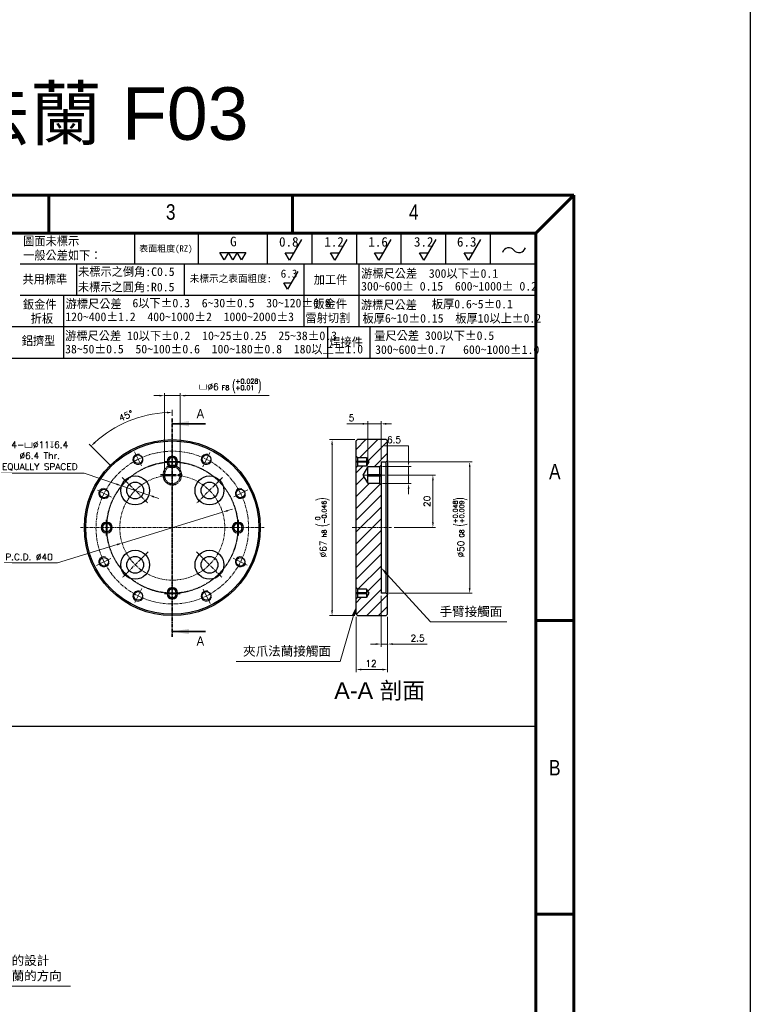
# Model space of a CAD drawing. Header units: inches. Extents: x 0 to 5655, y -2263 to 1330.
# Tile 70 of 231: x 4275 to 4553, y -1941 to -1566. Entities that reach past the tile are written whole.
import ezdxf
from ezdxf.enums import TextEntityAlignment as Align

# ---------------------------------------------------------------- set-up
doc = ezdxf.new("R2010")
doc.units = ezdxf.units.IN
doc.header["$MEASUREMENT"] = 0
for name, pattern in [('AM_ISO08W050x2', [9, 6, -0.75, 1.5, -0.75]), ('CENTER', [2, 1.25, -0.25, 0.25, -0.25]), ('HIDDEN', [0.375, 0.25, -0.125]), ('SLD-實線', [0])]:
    doc.linetypes.add(name, pattern=pattern)
doc.layers.add('AM_5', color=3, linetype='Continuous', lineweight=15)
doc.layers.add('AM_7', color=4, linetype='CENTER', lineweight=15)
doc.layers.add('BORDER', color=7, linetype='Continuous')
doc.layers.add('圖框', color=7, linetype='SLD-實線')
doc.styles.add('SEACAD_arial_ttf', font='arial.ttf', dxfattribs={"height": 0.2})
doc.styles.add('SLDTEXTSTYLE0', font='GOTHIC.TTF', dxfattribs={"width": 0.913})
doc.styles.get("Standard").update_dxf_attribs({"font": 'arial.ttf'})
doc.styles.add('尺寸標註', font='romans.shx', dxfattribs={"bigfont": 'CHINESET.SHX'})
doc.styles.add('標題欄', font='txt')
doc.dimstyles.new('複本 CNS2-1$0', dxfattribs={"dimtxt": 2.5, "dimasz": 2, "dimexe": 1, "dimexo": 1, "dimgap": 1, "dimtad": 1, "dimtoh": 1, "dimdsep": 46, "dimtxsty": '尺寸標註', "dimcen": 0, "dimclrd": 2, "dimclre": 2, "dimclrt": 3, "dimadec": 0, "dimazin": 2, "dimtp": 0.1, "dimtm": 0.1, "dimtfac": 0.71, "dimtmove": 0, "dimatfit": 0, "dimfxl": 0, "dimlwd": 13, "dimlwe": 13, "dimarcsym": 0})
doc.dimstyles.new('複本 CNS2-1$2', dxfattribs={"dimtxt": 2.5, "dimasz": 2, "dimexe": 1, "dimexo": 1, "dimgap": 1, "dimtad": 1, "dimtoh": 1, "dimdsep": 46, "dimtxsty": '尺寸標註', "dimcen": 0, "dimclrd": 2, "dimclre": 2, "dimclrt": 3, "dimadec": 0, "dimazin": 2, "dimtp": 0.1, "dimtm": 0.1, "dimtfac": 0.71, "dimtmove": 0, "dimatfit": 0, "dimfxl": 0, "dimlwd": 13, "dimlwe": 13, "dimarcsym": 0})
doc.dimstyles.new('複本 CNS2-1$3', dxfattribs={"dimtxt": 2.5, "dimasz": 2, "dimexe": 1, "dimexo": 1, "dimgap": 1, "dimtad": 1, "dimtoh": 1, "dimdsep": 46, "dimtxsty": '尺寸標註', "dimcen": 0, "dimclrd": 2, "dimclre": 2, "dimclrt": 3, "dimadec": 0, "dimazin": 2, "dimtp": 0.1, "dimtm": 0.1, "dimtfac": 0.71, "dimtmove": 0, "dimatfit": 0, "dimfxl": 0, "dimlwd": 13, "dimlwe": 13, "dimarcsym": 0})

# ---------------------------------------------------------------- blocks, each defined once
blk = doc.blocks.new('A4橫')
at = {"layer": 'BORDER', "color": 123, "linetype": 'Continuous', "lineweight": 60, "ltscale": 25.4}
for p, q in [((4924.32, 1453.75), (4731.53, 1453.75)), ((4824.32, 1453.75), (4824.32, 1446.54)), ((4870.72, 1453.75), (4870.72, 1446.54)), ((4924.32, 1453.75), (4917.11, 1446.54)), ((4924.32, 1170.89), (4924.32, 1453.75)), ((4917.11, 1446.54), (4731.53, 1446.54)), ((4917.11, 1446.54), (4917.11, 1170.89)), ((4924.32, 1372.83), (4917.11, 1372.83)), ((4924.32, 1316.96), (4917.11, 1316.96))]:
    blk.add_line(p, q, dxfattribs=at)
at = {"layer": 'BORDER', "color": 60, "linetype": 'Continuous', "ltscale": 25.4}
for p, q in [((4840.67, 1446.54), (4840.67, 1440.65)), ((4852.8, 1446.54), (4852.8, 1440.65)), ((4865.9, 1446.54), (4865.9, 1440.65)), ((4865.9, 1446.54), (4865.9, 1440.65)), ((4874.4, 1446.54), (4874.4, 1440.65)), ((4882.9, 1446.54), (4882.9, 1440.65)), ((4891.4, 1446.54), (4891.4, 1440.65)), ((4899.9, 1446.54), (4899.9, 1440.65)), ((4908.4, 1446.54), (4908.4, 1440.65)), ((4917.11, 1440.65), (4818.86, 1440.65)), ((4829.59, 1440.65), (4829.59, 1434.67)), ((4850.09, 1440.65), (4850.09, 1434.67)), ((4872.93, 1440.65), (4872.93, 1434.67)), ((4883.39, 1440.65), (4883.39, 1434.67)), ((4917.11, 1434.67), (4818.86, 1434.67)), ((4827.11, 1434.69), (4827.11, 1422.7)), ((4872.93, 1434.67), (4872.93, 1428.69)), ((4883.39, 1434.67), (4883.39, 1428.69)), ((4917.11, 1428.69), (4731.53, 1428.69)), ((4877.44, 1428.69), (4877.44, 1422.7)), ((4885.49, 1428.69), (4885.49, 1422.7)), ((4917.11, 1422.7), (4731.53, 1422.7))]:
    blk.add_line(p, q, dxfattribs=at)
at = {"layer": 'BORDER', "color": 2, "linetype": 'Continuous', "ltscale": 25.4}
for p, q in [((4872.47, 1445.36), (4870.18, 1441.39)), ((4881.09, 1445.36), (4878.8, 1441.39)), ((4889.47, 1445.36), (4887.18, 1441.39)), ((4898.02, 1445.36), (4895.73, 1441.39)), ((4906.52, 1445.36), (4904.23, 1441.39)), ((4857.76, 1441.45), (4856.93, 1442.88)), ((4856.93, 1442.88), (4858.58, 1442.88)), ((4858.58, 1442.88), (4857.76, 1441.45)), ((4859.4, 1441.45), (4858.58, 1442.88)), ((4858.58, 1442.88), (4860.23, 1442.88)), ((4860.23, 1442.88), (4859.4, 1441.45)), ((4861.05, 1441.45), (4860.23, 1442.88)), ((4860.23, 1442.88), (4861.88, 1442.88)), ((4861.88, 1442.88), (4861.05, 1441.45)), ((4870.18, 1441.39), (4869.35, 1442.82)), ((4869.35, 1442.82), (4871, 1442.82)), ((4878.8, 1441.39), (4877.97, 1442.82)), ((4877.97, 1442.82), (4879.62, 1442.82)), ((4887.18, 1441.39), (4886.35, 1442.82)), ((4886.35, 1442.82), (4888, 1442.82)), ((4895.73, 1441.39), (4894.9, 1442.82)), ((4894.9, 1442.82), (4896.55, 1442.82)), ((4904.23, 1441.39), (4903.41, 1442.82)), ((4903.41, 1442.82), (4905.06, 1442.82)), ((4871.77, 1439.25), (4869.82, 1435.87)), ((4869.82, 1435.87), (4869.12, 1437.09)), ((4869.12, 1437.09), (4870.52, 1437.09))]:
    blk.add_line(p, q, dxfattribs=at)
for centre, start, end in [((4911.95, 1442.49), 39.8056, 162.5792), ((4913.89, 1444.1), 219.8056, 342.5792)]:
    blk.add_arc(centre, 1.26, start, end, dxfattribs=at)
at = {"layer": 'BORDER', "color": 60, "linetype": 'Continuous', "ltscale": 25.4, "style": 'SEACAD_arial_ttf', "width": 0.8}
for s, p in [('3', (4846.64, 1452.04)), ('4', (4892.93, 1452.04)), ('A', (4919.6, 1402.64)), ('B', (4919.6, 1346.29))]:
    blk.add_text(s, height=2.94, dxfattribs=at).set_placement(p, align=Align.TOP_LEFT)
at = {"layer": '圖框', "style": '標題欄'}
for s, height, p in [('圖面未標示', 1.641, (4819.45, 1445.85)), ('G', 1.82, (4858.86, 1445.86)), ('0.8', 1.824, (4868.18, 1445.8)), ('1.2', 1.824, (4876.8, 1445.8)), ('1.6', 1.824, (4885.18, 1445.8)), ('3.2', 1.824, (4893.87, 1445.8)), ('6.3', 1.824, (4902.06, 1445.8)), ('一般公差如下：', 1.641, (4819.45, 1443.14)), ('表面粗度(RZ)', 1.221, (4841.55, 1444.22)), ('未標示之倒角:C0.5', 1.6413, (4829.91, 1440.03)), ('6.3', 1.553, (4868.49, 1439.61)), ('游標尺公差  300以下%%P0.1', 1.6413, (4883.81, 1439.69)), ('共用標準', 1.641, (4819.33, 1438.58)), ('未標示之圓角:R0.5', 1.6413, (4829.88, 1437.1)), ('未標示之表面粗度:', 1.36, (4851.17, 1438.57)), ('加工件', 1.641, (4874.79, 1438.51)), ('300~600%%P 0.15  600~1000%%P 0.2', 1.6413, (4883.81, 1437.26)), ('鈑金件', 1.641, (4819.41, 1433.79)), ('游標尺公差', 1.641, (4827.54, 1433.9)), ('6以下%%P0.3  6~30%%P0.5  30~120%%P0.8', 1.6413, (4840.26, 1434.06)), ('鈑金件', 1.641, (4874.74, 1433.9)), ('游標尺公差', 1.641, (4883.77, 1433.71)), ('板厚0.6~5%%P0.1', 1.6413, (4897.28, 1433.87)), ('折板', 1.641, (4820.88, 1431.11)), ('120~400%%P1.2  400~1000%%P2  1000~2000%%P3', 1.6413, (4827.48, 1431.44)), ('雷射切割', 1.641, (4873.21, 1431.22)), ('板厚6~10%%P0.15  板厚10以上%%P0.2', 1.6413, (4884.08, 1431.15)), ('游標尺公差 10以下%%P0.2  10~25%%P0.25  25~38%%P0.3', 1.6413, (4827.44, 1427.83)), ('量尺公差 300以下%%P0.5  ', 1.6413, (4886.31, 1427.86)), ('鋁擠型', 1.641, (4819.18, 1426.88)), ('焊接件', 1.641, (4877.74, 1426.61)), ('38~50%%P0.5  50~100%%P0.6  100~180%%P0.8  180以上%%P1.0', 1.6413, (4827.44, 1425.3)), ('300~600%%P0.7   600~1000%%P1.0', 1.6413, (4886.48, 1425.2))]:
    blk.add_text(s, height=height, dxfattribs=at).set_placement(p, align=Align.TOP_LEFT)
blk = doc.blocks.new('*D654')
at = {"layer": 'AM_5', "color": 2, "lineweight": 13}
for p, q in [((4402.44, -1725.97), (4392.79, -1725.97)), ((4393.79, -1727.97), (4393.79, -1790.97)), ((4402.44, -1792.97), (4392.79, -1792.97))]:
    blk.add_line(p, q, dxfattribs=at)
at = {"layer": 'AM_5', "color": 2}
for points in [[(4393.46, -1727.97), (4394.13, -1727.97), (4393.79, -1725.97)], [(4393.46, -1790.97), (4394.13, -1790.97), (4393.79, -1792.97)]]:
    blk.add_solid(points, dxfattribs=at)
at = {"layer": 'Defpoints', "color": 0}
for p in [(4403.44, -1725.97), (4393.79, -1792.97), (4403.44, -1792.97)]:
    blk.add_point(p, dxfattribs=at)
at = {"layer": 'AM_5', "color": 3, "insert": (4390.13, -1759.47), "char_height": 2.5, "attachment_point": 5, "rotation": 90, "style": '尺寸標註'}
blk.add_mtext('%%C67{}{\\H0.7x;\\C3; h8 {\\H2x;\\W0.5;(}\\S 0^ -0.046;{\\H2x;\\W0.5;)}}', dxfattribs=at)
blk = doc.blocks.new('*D655')
at = {"layer": 'AM_5', "color": 2, "lineweight": 13}
for p, q in [((4414.94, -1739.47), (4433.2, -1739.47)), ((4432.2, -1741.47), (4432.2, -1757.47)), ((4417.44, -1759.47), (4433.2, -1759.47))]:
    blk.add_line(p, q, dxfattribs=at)
at = {"layer": 'AM_5', "color": 2}
for points in [[(4431.87, -1741.47), (4432.53, -1741.47), (4432.2, -1739.47)], [(4431.87, -1757.47), (4432.53, -1757.47), (4432.2, -1759.47)]]:
    blk.add_solid(points, dxfattribs=at)
at = {"layer": 'Defpoints', "color": 0}
for p in [(4413.94, -1739.47), (4416.44, -1759.47), (4432.2, -1759.47)]:
    blk.add_point(p, dxfattribs=at)
at = {"layer": 'AM_5', "color": 3, "insert": (4429.95, -1749.47), "char_height": 2.5, "attachment_point": 5, "rotation": 90, "style": '尺寸標註'}
blk.add_mtext('20', dxfattribs=at)
blk = doc.blocks.new('*D656')
at = {"layer": 'AM_5', "color": 2, "lineweight": 13}
for p, q in [((4413.82, -1728.29), (4422.94, -1728.29)), ((4422.94, -1728.29), (4422.94, -1732.22)), ((4422.94, -1734.22), (4422.94, -1732.22)), ((4412.94, -1736.22), (4423.94, -1736.22)), ((4422.94, -1736.22), (4422.94, -1742.72)), ((4412.94, -1742.72), (4423.94, -1742.72)), ((4422.94, -1744.72), (4422.94, -1746.72))]:
    blk.add_line(p, q, dxfattribs=at)
at = {"layer": 'AM_5', "color": 2}
for points in [[(4422.61, -1734.22), (4423.27, -1734.22), (4422.94, -1736.22)], [(4422.61, -1744.72), (4423.27, -1744.72), (4422.94, -1742.72)]]:
    blk.add_solid(points, dxfattribs=at)
at = {"layer": 'Defpoints', "color": 0}
for p in [(4411.94, -1736.22), (4411.94, -1742.72), (4422.94, -1742.72)]:
    blk.add_point(p, dxfattribs=at)
at = {"layer": 'AM_5', "color": 3, "insert": (4417.38, -1726.04), "char_height": 2.5, "attachment_point": 5, "style": '尺寸標註'}
blk.add_mtext('6.5', dxfattribs=at)
blk = doc.blocks.new('*D657')
at = {"layer": 'AM_5', "color": 2, "lineweight": 13}
for p, q in [((4415.44, -1734.47), (4447.2, -1734.47)), ((4446.2, -1736.47), (4446.2, -1782.47)), ((4415.44, -1784.47), (4447.2, -1784.47))]:
    blk.add_line(p, q, dxfattribs=at)
at = {"layer": 'AM_5', "color": 2}
for points in [[(4445.87, -1736.47), (4446.54, -1736.47), (4446.2, -1734.47)], [(4445.87, -1782.47), (4446.54, -1782.47), (4446.2, -1784.47)]]:
    blk.add_solid(points, dxfattribs=at)
at = {"layer": 'Defpoints', "color": 0}
for p in [(4414.44, -1734.47), (4414.44, -1784.47), (4446.2, -1784.47)]:
    blk.add_point(p, dxfattribs=at)
at = {"layer": 'AM_5', "color": 3, "insert": (4442.54, -1759.47), "char_height": 2.5, "attachment_point": 5, "rotation": 90, "style": '尺寸標註'}
blk.add_mtext('%%C50{}{\\H0.7x;\\C3; G8 {\\H2x;\\W0.5;(}\\S+0.048^ +0.009;{\\H2x;\\W0.5;)}}', dxfattribs=at)
blk = doc.blocks.new('*D658')
at = {"layer": 'AM_5', "color": 2, "lineweight": 13}
for p, q in [((4407.44, -1735.22), (4407.44, -1718.97)), ((4412.44, -1733.47), (4412.44, -1718.97)), ((4399.37, -1719.97), (4407.44, -1719.97)), ((4405.44, -1719.97), (4403.44, -1719.97)), ((4407.44, -1719.97), (4412.44, -1719.97)), ((4407.44, -1719.97), (4412.44, -1719.97)), ((4414.44, -1719.97), (4416.44, -1719.97))]:
    blk.add_line(p, q, dxfattribs=at)
at = {"layer": 'AM_5', "color": 2}
for points in [[(4405.44, -1719.64), (4405.44, -1720.31), (4407.44, -1719.97)], [(4414.44, -1719.64), (4414.44, -1720.31), (4412.44, -1719.97)]]:
    blk.add_solid(points, dxfattribs=at)
at = {"layer": 'Defpoints', "color": 0}
for p in [(4412.44, -1719.97), (4412.44, -1734.47), (4407.44, -1736.22)]:
    blk.add_point(p, dxfattribs=at)
at = {"layer": 'AM_5', "color": 3, "insert": (4401.21, -1717.72), "char_height": 2.5, "attachment_point": 5, "style": '尺寸標註'}
blk.add_mtext('5', dxfattribs=at)
blk = doc.blocks.new('*D659')
at = {"layer": 'AM_5', "color": 2, "lineweight": 13}
for p, q in [((4412.44, -1785.47), (4412.44, -1804.78)), ((4414.94, -1793.47), (4414.94, -1804.78)), ((4410.44, -1803.78), (4408.44, -1803.78)), ((4412.44, -1803.78), (4414.94, -1803.78)), ((4416.94, -1803.78), (4429.99, -1803.78))]:
    blk.add_line(p, q, dxfattribs=at)
at = {"layer": 'AM_5', "color": 2}
for points in [[(4410.44, -1803.45), (4410.44, -1804.12), (4412.44, -1803.78)], [(4416.94, -1803.45), (4416.94, -1804.12), (4414.94, -1803.78)]]:
    blk.add_solid(points, dxfattribs=at)
at = {"layer": 'Defpoints', "color": 0}
for p in [(4412.44, -1784.47), (4414.94, -1792.47), (4414.94, -1803.78)]:
    blk.add_point(p, dxfattribs=at)
at = {"layer": 'AM_5', "color": 3, "insert": (4426.37, -1801.53), "char_height": 2.5, "attachment_point": 5, "style": '尺寸標註'}
blk.add_mtext('2.5', dxfattribs=at)
blk = doc.blocks.new('*D660')
at = {"layer": 'AM_5', "color": 2, "lineweight": 13}
for p, q in [((4402.94, -1793.47), (4402.94, -1814.48)), ((4414.94, -1793.47), (4414.94, -1814.48)), ((4404.94, -1813.48), (4412.94, -1813.48))]:
    blk.add_line(p, q, dxfattribs=at)
at = {"layer": 'AM_5', "color": 2}
for points in [[(4404.94, -1813.15), (4404.94, -1813.82), (4402.94, -1813.48)], [(4412.94, -1813.15), (4412.94, -1813.82), (4414.94, -1813.48)]]:
    blk.add_solid(points, dxfattribs=at)
at = {"layer": 'Defpoints', "color": 0}
for p in [(4402.94, -1792.47), (4414.94, -1792.47), (4414.94, -1813.48)]:
    blk.add_point(p, dxfattribs=at)
at = {"layer": 'AM_5', "color": 3, "insert": (4408.62, -1811.23), "char_height": 2.5, "attachment_point": 5, "style": '尺寸標註'}
blk.add_mtext('12', dxfattribs=at)
blk = doc.blocks.new('*S640')
at = {"layer": 'AM_5', "color": 7}
for p, q in [((10398.45, -1696.65), (10382.02, -1678.59)), ((10427.61, -1696.65), (10398.45, -1696.65))]:
    blk.add_line(p, q, dxfattribs=at)
at = {"layer": 'AM_5', "color": 7, "linetype": 'Continuous'}
blk.add_trace([(10382.45, -1678.19), (10381.58, -1678.98), (10379.66, -1676)], dxfattribs=at)
at = {"layer": 'AM_5', "color": 2, "insert": (10401.95, -1694.9), "char_height": 3.5, "attachment_point": 7}
blk.add_mtext('{\\fPMingLiU|b0|i0|c136|p18;手臂接觸面}', dxfattribs=at)
blk = doc.blocks.new('*S641')
at = {"layer": 'AM_5', "color": 7}
for p, q in [((10364.05, -1711.66), (10369.17, -1694.2)), ((10324.51, -1711.66), (10364.05, -1711.66))]:
    blk.add_line(p, q, dxfattribs=at)
at = {"layer": 'AM_5', "color": 7, "linetype": 'Continuous'}
blk.add_trace([(10369.73, -1694.37), (10368.62, -1694.04), (10370.16, -1690.84)], dxfattribs=at)
at = {"layer": 'AM_5', "color": 2, "insert": (10360.55, -1709.91), "char_height": 3.5, "attachment_point": 9}
blk.add_mtext('{\\fPMingLiU|b0|i0|c136|p18;夾爪法蘭接觸面}', dxfattribs=at)
blk = doc.blocks.new('*D661')
at = {"layer": 'AM_5', "color": 2, "lineweight": 13}
for p, q in [((4332.94, -1716.93), (4332.94, -1714.65)), ((4309.61, -1736.14), (4301.25, -1727.78))]:
    blk.add_line(p, q, dxfattribs=at)
blk.add_arc((4332.94, -1759.47), 43.83, 92.6149, 132.3851, dxfattribs=at)
at = {"layer": 'AM_5', "color": 2}
for points in [[(4330.94, -1715.36), (4330.95, -1716.03), (4332.94, -1715.65)], [(4303.63, -1727.34), (4303.17, -1726.86), (4301.95, -1728.48)]]:
    blk.add_solid(points, dxfattribs=at)
at = {"layer": 'Defpoints', "color": 0}
for p in [(4321.6, -1717.14), (4332.94, -1717.93), (4310.32, -1736.85), (4313.85, -1740.38), (4332.94, -1801.01)]:
    blk.add_point(p, dxfattribs=at)
at = {"layer": 'AM_5', "color": 3, "insert": (4315.31, -1716.9), "char_height": 2.5, "attachment_point": 5, "rotation": 22.5, "style": '尺寸標註'}
blk.add_mtext('45°', dxfattribs=at)
blk = doc.blocks.new('*D662')
at = {"layer": 'AM_5', "color": 2, "lineweight": 13}
for p, q in [((4329.94, -1738.22), (4329.94, -1708.25)), ((4335.94, -1738.22), (4335.94, -1708.25)), ((4327.94, -1709.25), (4325.94, -1709.25)), ((4329.94, -1709.25), (4335.94, -1709.25)), ((4337.94, -1709.25), (4369.83, -1709.25))]:
    blk.add_line(p, q, dxfattribs=at)
at = {"layer": 'AM_5', "color": 2}
for points in [[(4327.94, -1708.92), (4327.94, -1709.59), (4329.94, -1709.25)], [(4337.94, -1708.92), (4337.94, -1709.59), (4335.94, -1709.25)]]:
    blk.add_solid(points, dxfattribs=at)
at = {"layer": 'Defpoints', "color": 0}
for p in [(4335.94, -1709.25), (4329.94, -1739.22), (4335.94, -1739.22)]:
    blk.add_point(p, dxfattribs=at)
at = {"layer": 'AM_5', "color": 3, "insert": (4354.89, -1705.59), "char_height": 2.5, "attachment_point": 5, "style": '尺寸標註'}
blk.add_mtext('{\\Famgdt|c136;v}%%C6{}{\\H0.7x;\\C3; F8 {\\H2x;\\W0.5;(}\\S+0.028^ +0.01;{\\H2x;\\W0.5;)}}', dxfattribs=at)
blk = doc.blocks.new('*D668')
at = {"layer": 'AM_5', "color": 2, "lineweight": 13}
for p, q in [((4353.97, -1753.01), (4355.89, -1752.42)), ((4352.06, -1753.6), (4313.83, -1765.35)), ((4311.92, -1765.94), (4289.26, -1772.9)), ((4289.26, -1772.9), (4268.49, -1772.9))]:
    blk.add_line(p, q, dxfattribs=at)
at = {"layer": 'AM_5', "color": 2}
for points in [[(4353.88, -1752.69), (4354.07, -1753.33), (4352.06, -1753.6)], [(4311.82, -1765.62), (4312.01, -1766.26), (4313.83, -1765.35)]]:
    blk.add_solid(points, dxfattribs=at)
at = {"layer": 'Defpoints', "color": 0}
for p in [(4352.06, -1753.6), (4313.83, -1765.35)]:
    blk.add_point(p, dxfattribs=at)
at = {"layer": 'AM_5', "color": 3, "insert": (4278.38, -1770.65), "char_height": 2.5, "attachment_point": 5, "style": '尺寸標註'}
blk.add_mtext('P.C.D. ∅40', dxfattribs=at)
blk = doc.blocks.new('*D669')
at = {"layer": 'AM_5', "color": 2, "lineweight": 13}
for p, q in [((4299.36, -1738.77), (4266.57, -1738.77)), ((4311.7, -1742.93), (4299.36, -1738.77)), ((4324.01, -1747.09), (4313.59, -1743.57)), ((4325.91, -1747.73), (4327.8, -1748.37))]:
    blk.add_line(p, q, dxfattribs=at)
at = {"layer": 'AM_5', "color": 2}
for points in [[(4311.8, -1742.62), (4311.59, -1743.25), (4313.59, -1743.57)], [(4326.01, -1747.42), (4325.8, -1748.05), (4324.01, -1747.09)]]:
    blk.add_solid(points, dxfattribs=at)
at = {"layer": 'Defpoints', "color": 0}
for p in [(4313.59, -1743.57), (4324.01, -1747.09)]:
    blk.add_point(p, dxfattribs=at)
at = {"layer": 'AM_5', "color": 3, "insert": (4282.46, -1732.23), "char_height": 2.5, "attachment_point": 5, "style": '尺寸標註'}
blk.add_mtext('4-{\\Famgdt|c136;v}∅11{\\Famgdt|c136;x}6.4\\P∅6.4 Thr.\\PEQUALLY SPACED', dxfattribs=at)
blk = doc.blocks.new('*S635')
at = {"layer": 'AM_5', "color": 7}
for p, q in [((10207.85, -1815.7), (10190.23, -1794.04)), ((10257.58, -1815.7), (10207.85, -1815.7))]:
    blk.add_line(p, q, dxfattribs=at)
at = {"layer": 'AM_5', "color": 7, "linetype": 'Continuous'}
blk.add_trace([(10190.69, -1793.67), (10189.78, -1794.41), (10188.03, -1791.32)], dxfattribs=at)
at = {"layer": 'AM_5', "color": 2, "insert": (10211.35, -1813.95), "char_height": 3.5, "attachment_point": 7}
blk.add_mtext('{\\fPMingLiU|b0|i0|c136|p18;可對應手臂的設計\\P調整轉接法蘭的方向}', dxfattribs=at)

msp = doc.modelspace()

# ---------------------------------------------------------------- hatches: boundary and pattern name
at = {"linetype": 'Continuous', "lineweight": 18}
h = msp.add_hatch(dxfattribs=at)
h.set_pattern_fill('ANSI31', color=3, style=0)
h.set_pattern_definition([(45, (1072.5276, -2886.8967), (-2.245064, 2.245064), [])])
h.paths.add_polyline_path([(4412.445, -1743.224), (4411.945, -1742.724), (4407.445, -1742.724), (4407.445, -1742.474), (4405.642, -1739.474), (4407.445, -1736.474), (4407.445, -1736.224), (4411.945, -1736.224), (4412.445, -1735.724), (4412.445, -1734.474), (4414.445, -1734.474), (4414.945, -1733.974), (4414.945, -1726.474), (4414.445, -1725.974), (4403.445, -1725.974), (4402.945, -1726.474), (4402.945, -1732.324), (4403.445, -1732.824), (4406.945, -1732.824), (4406.945, -1732.974), (4407.846, -1734.474), (4406.945, -1735.974), (4406.945, -1736.124), (4403.445, -1736.124), (4402.945, -1736.624), (4402.945, -1782.324), (4403.445, -1782.824), (4406.945, -1782.824), (4406.945, -1782.974), (4407.846, -1784.474), (4406.945, -1785.974), (4406.945, -1786.124), (4403.445, -1786.124), (4402.945, -1786.624), (4402.945, -1792.474), (4403.445, -1792.974), (4414.445, -1792.974), (4414.945, -1792.474), (4414.945, -1784.974), (4414.445, -1784.474), (4412.445, -1784.474)], flags=0)

# ---------------------------------------------------------------- linework, layer by layer
at = {"color": 7, "linetype": 'CENTER', "lineweight": 35}
msp.add_line((4332.945, -1717.934), (4332.945, -1801.014), dxfattribs=at)
at = {"color": 7, "linetype": 'Continuous', "lineweight": 35}
for p, q in [((4345.645, -1719.934), (4332.945, -1719.934)), ((4345.645, -1799.014), (4332.945, -1799.014))]:
    msp.add_line(p, q, dxfattribs=at)
at = {"color": 7, "linetype": 'Continuous', "lineweight": 25}
for p, q in [((4402.945, -1726.474), (4403.445, -1725.974)), ((4402.945, -1732.324), (4402.945, -1726.474)), ((4414.445, -1725.974), (4403.445, -1725.974)), ((4414.445, -1725.974), (4414.945, -1726.474)), ((4414.945, -1733.974), (4414.945, -1726.474)), ((4330.945, -1734.624), (4330.945, -1734.324)), ((4331.445, -1734.324), (4330.945, -1734.324)), ((4331.445, -1734.624), (4330.945, -1734.624)), ((4331.445, -1734.324), (4331.445, -1734.624)), ((4334.945, -1734.324), (4334.445, -1734.324)), ((4334.445, -1734.624), (4334.445, -1734.324)), ((4334.945, -1734.624), (4334.445, -1734.624)), ((4334.945, -1734.324), (4334.945, -1734.624)), ((4403.445, -1732.824), (4402.945, -1732.324)), ((4402.945, -1734.324), (4402.945, -1732.324)), ((4403.445, -1734.324), (4402.945, -1734.324)), ((4402.945, -1734.624), (4402.945, -1734.324)), ((4403.445, -1734.624), (4402.945, -1734.624)), ((4402.945, -1736.624), (4402.945, -1734.624)), ((4403.445, -1732.824), (4406.945, -1732.824)), ((4403.445, -1732.824), (4403.445, -1734.324)), ((4406.945, -1734.324), (4403.445, -1734.324)), ((4403.445, -1734.324), (4403.445, -1734.624)), ((4403.445, -1734.624), (4403.445, -1736.124)), ((4406.945, -1734.624), (4403.445, -1734.624)), ((4406.945, -1732.974), (4406.945, -1732.824)), ((4406.945, -1732.974), (4407.846, -1734.474)), ((4406.945, -1732.974), (4406.945, -1734.474)), ((4407.846, -1734.474), (4406.945, -1735.974)), ((4406.945, -1734.474), (4406.945, -1735.974)), ((4412.445, -1734.474), (4414.445, -1734.474)), ((4412.445, -1734.474), (4412.445, -1735.724)), ((4414.945, -1733.974), (4414.445, -1734.474)), ((4414.445, -1784.474), (4414.445, -1734.474)), ((4414.945, -1733.974), (4414.945, -1784.974)), ((4402.945, -1736.624), (4403.445, -1736.124)), ((4402.945, -1782.324), (4402.945, -1736.624)), ((4406.945, -1736.124), (4403.445, -1736.124)), ((4405.642, -1739.474), (4407.445, -1736.474)), ((4406.945, -1736.124), (4406.945, -1735.974)), ((4407.445, -1736.224), (4411.945, -1736.224)), ((4407.445, -1736.224), (4407.445, -1736.474)), ((4407.445, -1739.474), (4407.445, -1736.474)), ((4412.445, -1735.724), (4411.945, -1736.224)), ((4411.945, -1739.224), (4411.945, -1736.224)), ((4412.445, -1735.724), (4412.445, -1739.224)), ((4407.445, -1742.474), (4405.642, -1739.474)), ((4407.445, -1739.224), (4411.945, -1739.224)), ((4407.445, -1742.474), (4407.445, -1739.474)), ((4407.445, -1739.724), (4411.945, -1739.724)), ((4411.945, -1739.224), (4412.445, -1739.224)), ((4411.945, -1739.724), (4411.945, -1739.224)), ((4411.945, -1739.724), (4412.445, -1739.724)), ((4411.945, -1742.724), (4411.945, -1739.724)), ((4412.445, -1739.224), (4412.445, -1739.724)), ((4412.445, -1739.724), (4412.445, -1743.224)), ((4407.445, -1742.474), (4407.445, -1742.724)), ((4411.945, -1742.724), (4407.445, -1742.724)), ((4411.945, -1742.724), (4412.445, -1743.224)), ((4412.445, -1743.224), (4412.445, -1784.474)), ((4307.795, -1757.474), (4308.095, -1757.474)), ((4307.795, -1757.974), (4307.795, -1757.474)), ((4308.095, -1757.974), (4307.795, -1757.974)), ((4307.795, -1761.474), (4307.795, -1760.974)), ((4307.795, -1760.974), (4308.095, -1760.974)), ((4308.095, -1757.974), (4308.095, -1757.474)), ((4308.095, -1761.474), (4308.095, -1760.974)), ((4357.795, -1757.474), (4357.795, -1757.974)), ((4357.795, -1757.474), (4358.095, -1757.474)), ((4358.095, -1757.974), (4357.795, -1757.974)), ((4357.795, -1760.974), (4357.795, -1761.474)), ((4357.795, -1760.974), (4358.095, -1760.974)), ((4358.095, -1757.474), (4358.095, -1757.974)), ((4358.095, -1760.974), (4358.095, -1761.474)), ((4308.095, -1761.474), (4307.795, -1761.474)), ((4358.095, -1761.474), (4357.795, -1761.474)), ((4403.445, -1782.824), (4402.945, -1782.324)), ((4402.945, -1784.324), (4402.945, -1782.324)), ((4403.445, -1782.824), (4406.945, -1782.824)), ((4403.445, -1782.824), (4403.445, -1784.324)), ((4406.945, -1782.974), (4406.945, -1782.824)), ((4406.945, -1782.974), (4407.846, -1784.474)), ((4406.945, -1782.974), (4406.945, -1784.474)), ((4330.945, -1784.624), (4330.945, -1784.324)), ((4331.445, -1784.324), (4330.945, -1784.324)), ((4331.445, -1784.624), (4330.945, -1784.624)), ((4331.445, -1784.324), (4331.445, -1784.624)), ((4334.945, -1784.324), (4334.445, -1784.324)), ((4334.445, -1784.624), (4334.445, -1784.324)), ((4334.945, -1784.624), (4334.445, -1784.624)), ((4334.945, -1784.324), (4334.945, -1784.624)), ((4403.445, -1784.324), (4402.945, -1784.324)), ((4402.945, -1784.624), (4402.945, -1784.324)), ((4403.445, -1784.624), (4402.945, -1784.624)), ((4402.945, -1786.624), (4402.945, -1784.624)), ((4402.945, -1786.624), (4403.445, -1786.124)), ((4402.945, -1792.474), (4402.945, -1786.624)), ((4406.945, -1784.324), (4403.445, -1784.324)), ((4403.445, -1784.324), (4403.445, -1784.624)), ((4403.445, -1784.624), (4403.445, -1786.124)), ((4406.945, -1784.624), (4403.445, -1784.624)), ((4406.945, -1786.124), (4403.445, -1786.124)), ((4407.846, -1784.474), (4406.945, -1785.974)), ((4406.945, -1784.474), (4406.945, -1785.974)), ((4406.945, -1786.124), (4406.945, -1785.974)), ((4414.445, -1784.474), (4412.445, -1784.474)), ((4414.445, -1784.474), (4414.945, -1784.974)), ((4414.945, -1792.474), (4414.945, -1784.974)), ((4403.445, -1792.974), (4402.945, -1792.474)), ((4403.445, -1792.974), (4414.445, -1792.974)), ((4414.945, -1792.474), (4414.445, -1792.974))]:
    msp.add_line(p, q, dxfattribs=at)
at = {"color": 7, "linetype": 'HIDDEN', "ltscale": 0.25}
for p, q in [((4329.445, -1739.724), (4329.445, -1739.224)), ((4329.445, -1739.224), (4329.945, -1739.224)), ((4329.445, -1739.724), (4329.945, -1739.724)), ((4329.945, -1739.224), (4329.945, -1739.724)), ((4335.945, -1739.724), (4335.945, -1739.224)), ((4335.945, -1739.224), (4336.445, -1739.224)), ((4335.945, -1739.724), (4336.445, -1739.724)), ((4336.445, -1739.224), (4336.445, -1739.724))]:
    msp.add_line(p, q, dxfattribs=at)
at = {"color": 7}
msp.add_line((4250.941, -1835.084), (4471.463, -1835.084), dxfattribs=at)
at = {"color": 4}
msp.add_lwpolyline([(4033.092, 513.153), (4553.092, 513.153), (4553.092, -2262.847), (4033.092, -2262.847)], close=True, dxfattribs=at)
at = {"color": 7, "linetype": 'Continuous', "lineweight": 25}
for centre, radius in [((4332.945, -1759.474), 33.5), ((4332.945, -1759.474), 33), ((4319.945, -1733.474), 1.65), ((4345.945, -1733.474), 1.65), ((4318.802, -1745.331), 5.5), ((4318.802, -1745.331), 3.2), ((4347.087, -1745.331), 5.5), ((4347.087, -1745.331), 3.2), ((4306.945, -1746.474), 1.65), ((4358.945, -1746.474), 1.65), ((4318.802, -1773.616), 5.5), ((4347.087, -1773.616), 5.5), ((4306.945, -1772.474), 1.65), ((4318.802, -1773.616), 3.2), ((4347.087, -1773.616), 3.2), ((4358.945, -1772.474), 1.65), ((4319.945, -1785.474), 1.65), ((4345.945, -1785.474), 1.65)]:
    msp.add_circle(centre, radius, dxfattribs=at)
at = {"color": 7, "linetype": 'HIDDEN', "ltscale": 0.25}
msp.add_circle((4332.945, -1759.474), 25, dxfattribs=at)
at = {"color": 3, "linetype": 'Continuous', "lineweight": 18}
for centre in [(4319.945, -1733.474), (4345.945, -1733.474), (4306.945, -1746.474), (4358.945, -1746.474), (4306.945, -1772.474), (4358.945, -1772.474), (4319.945, -1785.474), (4345.945, -1785.474)]:
    msp.add_arc(centre, 2, 75, 345, dxfattribs=at)
at = {"color": 7, "linetype": 'Continuous', "lineweight": 25}
for centre, radius, start, end in [((4332.945, -1734.324), 2, 0, 180), ((4332.945, -1734.624), 2, 180, 0), ((4332.945, -1734.324), 1.5, 0, 180), ((4332.945, -1734.624), 1.5, 180, 0), ((4307.795, -1759.474), 2, 90, 270), ((4307.795, -1759.474), 1.5, 90, 270), ((4308.095, -1759.474), 2, 270, 90), ((4308.095, -1759.474), 1.5, 270, 90), ((4357.795, -1759.474), 2, 90, 270), ((4357.795, -1759.474), 1.5, 90, 270), ((4358.095, -1759.474), 2, 270, 90), ((4358.095, -1759.474), 1.5, 270, 90), ((4332.945, -1784.324), 2, 0, 180), ((4332.945, -1784.324), 1.5, 0, 180), ((4332.945, -1784.624), 2, 180, 0), ((4332.945, -1784.624), 1.5, 180, 0)]:
    msp.add_arc(centre, radius, start, end, dxfattribs=at)
at = {"color": 7, "linetype": 'HIDDEN', "ltscale": 0.25}
for centre, radius, start, end in [((4332.945, -1739.224), 3.5, 0, 180), ((4332.945, -1739.224), 3, 0, 180), ((4332.945, -1739.724), 3.5, 180, 0), ((4332.945, -1739.724), 3, 180, 0)]:
    msp.add_arc(centre, radius, start, end, dxfattribs=at)
at = {"color": 7, "linetype": 'Continuous', "lineweight": 35}
for points in [[(4332.945, -1719.934), (4339.295, -1720.95), (4339.295, -1718.918)], [(4332.945, -1799.014), (4339.295, -1800.03), (4339.295, -1797.998)]]:
    msp.add_solid(points, dxfattribs=at)
at = {"layer": 'AM_7'}
for p, q in [((4332.945, -1759.474), (4332.945, -1724.474)), ((4313.853, -1740.382), (4323.752, -1750.281)), ((4352.036, -1740.382), (4342.137, -1750.281)), ((4332.945, -1759.474), (4297.945, -1759.474)), ((4332.945, -1759.474), (4367.945, -1759.474)), ((4332.945, -1759.474), (4332.945, -1794.474)), ((4401.445, -1759.474), (4416.445, -1759.474)), ((4323.752, -1768.666), (4313.853, -1778.565)), ((4342.137, -1768.666), (4352.036, -1778.565))]:
    msp.add_line(p, q, dxfattribs=at)
at = {"layer": 'AM_7', "linetype": 'AM_ISO08W050x2'}
for p, q in [((4318.536, -1730.656), (4321.353, -1736.291)), ((4344.536, -1736.291), (4347.353, -1730.656)), ((4329.945, -1734.324), (4335.945, -1734.324)), ((4329.945, -1734.624), (4335.945, -1734.624)), ((4328.445, -1739.224), (4337.445, -1739.224)), ((4328.445, -1739.724), (4337.445, -1739.724)), ((4405.945, -1739.474), (4413.945, -1739.474)), ((4309.762, -1747.882), (4304.127, -1745.065)), ((4361.762, -1745.065), (4356.127, -1747.882)), ((4307.795, -1762.474), (4307.795, -1756.474)), ((4308.095, -1762.474), (4308.095, -1756.474)), ((4357.795, -1756.474), (4357.795, -1762.474)), ((4358.095, -1756.474), (4358.095, -1762.474)), ((4304.127, -1773.882), (4309.762, -1771.065)), ((4356.127, -1771.065), (4361.762, -1773.882)), ((4321.353, -1782.656), (4318.536, -1788.291)), ((4347.353, -1788.291), (4344.536, -1782.656)), ((4335.945, -1784.324), (4329.945, -1784.324)), ((4335.945, -1784.624), (4329.945, -1784.624))]:
    msp.add_line(p, q, dxfattribs=at)
at = {"layer": 'AM_7'}
for radius in [29.069, 25, 20]:
    msp.add_circle((4332.945, -1759.474), radius, dxfattribs=at)

# ---------------------------------------------------------------- block references
at = {"xscale": 2, "yscale": 2, "zscale": 2}
msp.add_blockref('A4橫', (-5362.766, -4540.488), dxfattribs=at)
at = {"layer": 'AM_5', "color": 7}
for name, p in [('*S640', (-5967.216, -98.704)), ('*S641', (-5967.216, -98.704)), ('*S635', (-5963.472, -118.218))]:
    msp.add_blockref(name, p, dxfattribs=at)

# ---------------------------------------------------------------- texts
at = {"color": 7, "attachment_point": 5}
for s, width, heights, insert, char_height in [('{\\fPMingLiU|b0|i0|c136|p18;附法蘭} F03', 143.29647, [0], (4293.092, -1602.99), 20), ('A-A {\\fPMingLiU|b0|i0|c136|p18;剖面}', 41.3104, [12.778], (4411.916, -1821.822), 6.35)]:
    msp.add_mtext_dynamic_manual_height_columns(s, width=width, gutter_width=12.5, heights=heights, dxfattribs=dict(at, insert=insert, char_height=char_height))
at = {"color": 7, "linetype": 'Continuous', "char_height": 3.5, "attachment_point": 1, "style": 'SLDTEXTSTYLE0'}
for insert in [(4342.196, -1714.38), (4342.196, -1800.863)]:
    msp.add_mtext('A', dxfattribs=dict(at, insert=insert))

# ---------------------------------------------------------------- dimensions: what is measured, and where the dimension line sits
at = {"layer": 'AM_5'}
dim = msp.add_linear_dim(base=(4335.945, -1709.255), p1=(4329.945, -1739.224), p2=(4335.945, -1739.224), text='{\\Famgdt|c136;v}<>{}{\\H0.7x;\\C3; F8 {\\H2x;\\W0.5;(}\\S+0.028^ +0.01;{\\H2x;\\W0.5;)}}', dimstyle='複本 CNS2-1$0', override={"dimpost": '%%C<>', "dimtdec": 3}, dxfattribs=at)
dim.commit()
dim.dimension.update_dxf_attribs({"geometry": '*D662', "text_midpoint": (4354.885, -1705.588)})
dim = msp.add_angular_dim_2l(base=(4321.601, -1717.141), line1=((4310.317, -1736.846), (4313.853, -1740.382)), line2=((4332.945, -1717.934), (4332.945, -1801.014)), dimstyle='複本 CNS2-1$2', override={"dimscale": 1}, dxfattribs=at)
dim.commit()
dim.dimension.update_dxf_attribs({"geometry": '*D661', "text_midpoint": (4315.312, -1716.905)})
for base, p1, p2, override, picture, middle in [((4412.445, -1719.974), (4407.445, -1736.224), (4412.445, -1734.474), {"dimtmove": 1}, '*D658', (4401.207, -1719.706)), ((4414.945, -1803.784), (4412.445, -1784.474), (4414.945, -1792.474), {"dimscale": 1, "dimlfac": 1}, '*D659', (4426.373, -1803.784)), ((4414.945, -1813.482), (4402.945, -1792.474), (4414.945, -1792.474), {"dimscale": 1, "dimlfac": 1}, '*D660', (4408.621, -1813.482))]:
    dim = msp.add_linear_dim(base=base, p1=p1, p2=p2, dimstyle='複本 CNS2-1$0', override=override, dxfattribs=at)
    dim.commit()
    dim.dimension.update_dxf_attribs({"geometry": picture, "text_midpoint": middle, "dimtype": 160})
dim = msp.add_diameter_dim_2p(p1=(4324.013, -1747.091), p2=(4313.592, -1743.572), text='4-{\\Famgdt|c136;v}<>{\\Famgdt|c136;x}6.4^J%%C6.4 Thr.^JEQUALLY SPACED', dimstyle='複本 CNS2-1$3', dxfattribs=at)
dim.commit()
dim.dimension.update_dxf_attribs({"geometry": '*D669', "text_midpoint": (4282.465, -1738.765), "dimtype": 163})
for base, p1, p2, text, override, picture, middle in [((4393.795, -1792.974), (4403.445, -1725.974), (4403.445, -1792.974), '%%C<>{}{\\H0.7x;\\C3; h8 {\\H2x;\\W0.5;(}\\S 0^ -0.046;{\\H2x;\\W0.5;)}}', {"dimscale": 1, "dimlfac": 1, "dimtp": 0.1, "dimtm": 0.1, "dimtdec": 3, "dimtzin": 8}, '*D654', (4390.128, -1759.474)), ((4446.205, -1784.474), (4414.445, -1734.474), (4414.445, -1784.474), '%%C<>{}{\\H0.7x;\\C3; G8 {\\H2x;\\W0.5;(}\\S+0.048^ +0.009;{\\H2x;\\W0.5;)}}', {"dimscale": 1, "dimlfac": 1, "dimpost": '', "dimtp": 0.1, "dimtm": 0.1, "dimtdec": 3, "dimtzin": 8}, '*D657', (4442.538, -1759.474))]:
    dim = msp.add_linear_dim(base=base, p1=p1, p2=p2, angle=90, text=text, dimstyle='複本 CNS2-1$0', override=override, dxfattribs=at)
    dim.commit()
    dim.dimension.update_dxf_attribs({"geometry": picture, "text_midpoint": middle})
dim = msp.add_linear_dim(base=(4422.941, -1742.724), p1=(4411.945, -1736.224), p2=(4411.945, -1742.724), angle=90, dimstyle='複本 CNS2-1$0', override={"dimtmove": 1}, dxfattribs=at)
dim.commit()
dim.dimension.update_dxf_attribs({"geometry": '*D656', "text_midpoint": (4421.139, -1728.294), "dimtype": 160})
dim = msp.add_linear_dim(base=(4432.199, -1759.474), p1=(4413.945, -1739.474), p2=(4416.445, -1759.474), angle=90, dimstyle='複本 CNS2-1$0', override={"dimscale": 1, "dimlfac": 1}, dxfattribs=at)
dim.commit()
dim.dimension.update_dxf_attribs({"geometry": '*D655', "text_midpoint": (4429.949, -1749.474)})
dim = msp.add_diameter_dim_2p(p1=(4352.062, -1753.597), p2=(4313.827, -1765.35), text='P.C.D. <>', dimstyle='複本 CNS2-1$3', override={"dimscale": 1, "dimlfac": 1}, dxfattribs=at)
dim.commit()
dim.dimension.update_dxf_attribs({"geometry": '*D668', "text_midpoint": (4278.376, -1772.903), "dimtype": 163})

doc.saveas('drawing.dxf')
